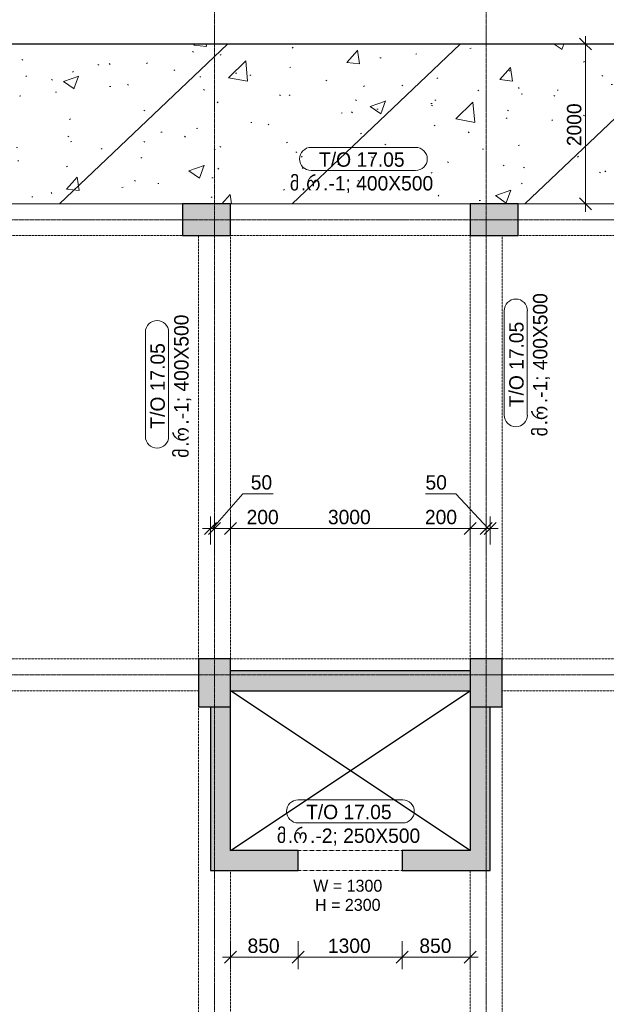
# Model space of a CAD drawing. Header units: millimetres. Extents: x -21500 to 4800, y -5900 to 33113.
# Tile 5 of 8: x -12486 to -5145, y 7574 to 19904. Entities that reach past the tile are written whole.
import ezdxf

# ---------------------------------------------------------------- set-up
doc = ezdxf.new("R2010")
doc.units = ezdxf.units.MM
for name, pattern in [('StructuralPlan-L05$0$Grid Line', [22.225, 12.7, -3.175, 3.175, -3.175]), ('StructuralPlan-L05$0$Hidden', [7.14375, 4.7625, -2.38125]), ('StructuralPlan-L05$0$Hidden 1_5', [2.2, 1.5, -0.7]), ('StructuralPlan-L05$0$Overhead', [3.96875, 2.38125, -1.5875])]:
    doc.linetypes.add(name, pattern=pattern)
for name, color, linetype, lineweight in [('S - HATCH', 252, 'Continuous', 5), ('S - LINE', 7, 'Continuous', 20), ('StructuralPlan-L05$0$A-010-D_DIM', 7, 'Continuous', 5), ('StructuralPlan-L05$0$A-010-D_DIM-100', 7, 'Continuous', 5), ('StructuralPlan-L05$0$A-200-M_WALL_EXT', 7, 'Continuous', 30), ('StructuralPlan-L05$0$A-200-M_WALL_PAT', 7, 'Continuous', 30), ('StructuralPlan-L05$0$A-230-M_FLOOR', 7, 'Continuous', 30), ('StructuralPlan-L05$0$A-230-MH_FLOOR', 7, 'StructuralPlan-L05$0$Hidden', 15), ('StructuralPlan-L05$0$A-325-A_DOOR', 7, 'Continuous', 5), ('StructuralPlan-L05$0$A-325-M_DOOR', 7, 'Continuous', 5), ('StructuralPlan-L05$0$S-280-A_STRUCT_FRAME', 7, 'Continuous', 5), ('StructuralPlan-L05$0$S-280-M_COLUMN', 7, 'Continuous', 30), ('StructuralPlan-L05$0$S-280-M_COLUMN main', 7, 'Continuous', 30), ('StructuralPlan-L05$0$S-280-M_STRUCT_FRAME 4', 7, 'StructuralPlan-L05$0$Hidden 1_5', 5), ('StructuralPlan-L05$0$Z-030-M_GRID', 7, 'Continuous', 5)]:
    doc.layers.add(name, color=color, linetype=linetype, lineweight=lineweight)
doc.styles.add('StructuralPlan-L05$0$Cubicon_2', font='Cubicon.ttf', dxfattribs={"height": 180})
doc.styles.add('StructuralPlan-L05$0$Cubicon_3', font='Cubicon.ttf', dxfattribs={"height": 150})
doc.styles.add('StructuralPlan-L05$0$Cubicon_4', font='Cubicon.ttf', dxfattribs={"height": 180})
doc.dimstyles.new('StructuralPlan-L05$0$CUB_DIM_1_8', dxfattribs={"dimscale": 304.8, "dimtxt": 181.601257, "dimasz": 0.492126, "dimexe": 0.492126, "dimexo": 0.0625, "dimgap": 0, "dimtad": 1, "dimdec": 0, "dimzin": 0, "dimdsep": 46, "dimtxsty": 'StructuralPlan-L05$0$Cubicon_2', "dimblk1": 'StructuralPlan-L05$0$_Oblique', "dimblk2": 'StructuralPlan-L05$0$_Oblique', "dimsah": 1, "dimcen": 0.09, "dimdle": 0.328084, "dimazin": 0, "dimtfac": 1, "dimtdec": 4, "dimtix": 1, "dimtmove": 0, "dimatfit": 3, "dimfxl": 0.656168, "dimfxlon": 1, "dimtvp": 1, "dimtolj": 1, "dimtzin": 0, "dimarcsym": 2})
doc.dimstyles.new('StructuralPlan-L05$0$CUB_DIM_1_8_1', dxfattribs={"dimscale": 304.8, "dimtxt": 181.601257, "dimasz": 0.492126, "dimexe": 0.492126, "dimexo": 0.0625, "dimgap": 0, "dimtad": 1, "dimdec": 0, "dimzin": 0, "dimdsep": 46, "dimtxsty": 'StructuralPlan-L05$0$Cubicon_2', "dimblk1": 'StructuralPlan-L05$0$_Oblique', "dimblk2": 'StructuralPlan-L05$0$_Oblique', "dimsah": 1, "dimcen": 0.09, "dimdle": 0.328084, "dimazin": 0, "dimtfac": 1, "dimtdec": 4, "dimtix": 1, "dimtmove": 1, "dimatfit": 3, "dimfxl": 0.656168, "dimfxlon": 1, "dimtvp": 1, "dimtolj": 1, "dimtzin": 0, "dimarcsym": 2})

# ---------------------------------------------------------------- blocks, each defined once
blk = doc.blocks.new('StructuralPlan-L05$0$00_CUB_DR_XX ღიობი - B2_1300X2300_USED-2844307-L05')
at = {"layer": 'StructuralPlan-L05$0$A-325-M_DOOR', "linetype": 'StructuralPlan-L05$0$Overhead'}
for p, q in [((-658, 125), (642, 125)), ((-658, -125), (642, -125))]:
    blk.add_line(p, q, dxfattribs=at)
blk = doc.blocks.new('StructuralPlan-L05$0$00_CUB_რიგელის თეგი_ზედა ნიშნული_კვეთი_მარკირება - მარკირება-კვეთი-ნიშნული-1405924-L05')
at = {"layer": 'StructuralPlan-L05$0$S-280-A_STRUCT_FRAME'}
for p, q in [((6.54, 3.05), (-6.54, 3.05)), ((-6.54, 0.16), (6.54, 0.16))]:
    blk.add_line(p, q, dxfattribs=at)
for centre, start, end in [((-6.54, 1.6), 90, 270), ((6.54, 1.6), 270, 90)]:
    blk.add_arc(centre, 1.45, start, end, dxfattribs=at)
blk = doc.blocks.new('StructuralPlan-L05$0$DIMBLOCK76-L05')
at = {"layer": 'StructuralPlan-L05$0$A-010-D_DIM-100', "transparency": 16777216}
for p, q in [((-9850, 8164), (-9850, 8364)), ((-9000, 8164), (-9000, 8364)), ((-9950, 8164), (-9000, 8164)), ((-9850, 8164), (-9925, 8089)), ((-9850, 8164), (-9775, 8239)), ((-9850, 8164), (-9850, 8014)), ((-9000, 8164), (-9075, 8089)), ((-9000, 8164), (-8925, 8239)), ((-9000, 8164), (-9000, 8014))]:
    blk.add_line(p, q, dxfattribs=at)
at = {"layer": 'StructuralPlan-L05$0$A-010-D_DIM-100', "color": 0, "transparency": 16777216, "insert": (-9635, 8397), "char_height": 180, "width": 502.9, "attachment_point": 1, "line_spacing_factor": 0.931288, "style": 'StructuralPlan-L05$0$Cubicon_2'}
blk.add_mtext('850', dxfattribs=at)
blk = doc.blocks.new('StructuralPlan-L05$0$_Oblique')
at = {"color": 0, "linetype": 'ByBlock', "lineweight": -2}
blk.add_line((-0.5, -0.5), (0.5, 0.5), dxfattribs=at)
blk = doc.blocks.new('StructuralPlan-L05$0$DIMBLOCK77-L05')
at = {"layer": 'StructuralPlan-L05$0$A-010-D_DIM-100', "transparency": 16777216}
for p, q in [((-9000, 8164), (-9000, 8364)), ((-7700, 8164), (-7700, 8364)), ((-9000, 8164), (-9075, 8089)), ((-9000, 8164), (-8925, 8239)), ((-9000, 8164), (-7700, 8164)), ((-9000, 8164), (-9000, 8014)), ((-7700, 8164), (-7775, 8089)), ((-7700, 8164), (-7625, 8239)), ((-7700, 8164), (-7700, 8014))]:
    blk.add_line(p, q, dxfattribs=at)
at = {"layer": 'StructuralPlan-L05$0$A-010-D_DIM-100', "color": 0, "transparency": 16777216, "insert": (-8629, 8397), "char_height": 180, "width": 670.53, "attachment_point": 1, "line_spacing_factor": 0.931288, "style": 'StructuralPlan-L05$0$Cubicon_2'}
blk.add_mtext('1300', dxfattribs=at)
blk = doc.blocks.new('StructuralPlan-L05$0$DIMBLOCK78-L05')
at = {"layer": 'StructuralPlan-L05$0$A-010-D_DIM-100', "transparency": 16777216}
for p, q in [((-7700, 8164), (-7700, 8364)), ((-6850, 8164), (-6850, 8364)), ((-7700, 8164), (-7775, 8089)), ((-7700, 8164), (-7625, 8239)), ((-7700, 8164), (-6750, 8164)), ((-7700, 8164), (-7700, 8014)), ((-6850, 8164), (-6925, 8089)), ((-6850, 8164), (-6775, 8239)), ((-6850, 8164), (-6850, 8014))]:
    blk.add_line(p, q, dxfattribs=at)
at = {"layer": 'StructuralPlan-L05$0$A-010-D_DIM-100', "color": 0, "transparency": 16777216, "insert": (-7485, 8397), "char_height": 180, "width": 502.9, "attachment_point": 1, "line_spacing_factor": 0.931288, "style": 'StructuralPlan-L05$0$Cubicon_2'}
blk.add_mtext('850', dxfattribs=at)
blk = doc.blocks.new('StructuralPlan-L05$0$DIMBLOCK79-L05')
at = {"layer": 'StructuralPlan-L05$0$A-010-D_DIM-100', "transparency": 16777216}
for p, q in [((-9695, 13967), (-10075, 13533)), ((-9315, 13967), (-9695, 13967)), ((-10100, 13533), (-10100, 13683)), ((-10100, 13533), (-10025, 13608)), ((-10050, 13533), (-10050, 13683)), ((-10050, 13533), (-9975, 13608)), ((-10200, 13533), (-10050, 13533)), ((-10100, 13533), (-10175, 13458)), ((-10050, 13533), (-10125, 13458)), ((-10100, 13533), (-10100, 13333)), ((-10050, 13533), (-10050, 13316))]:
    blk.add_line(p, q, dxfattribs=at)
at = {"layer": 'StructuralPlan-L05$0$A-010-D_DIM-100', "color": 0, "transparency": 16777216, "insert": (-9595, 14200), "char_height": 180, "width": 335.26, "attachment_point": 1, "line_spacing_factor": 0.931288, "style": 'StructuralPlan-L05$0$Cubicon_2'}
blk.add_mtext('50', dxfattribs=at)
blk = doc.blocks.new('StructuralPlan-L05$0$DIMBLOCK80-L05')
at = {"layer": 'StructuralPlan-L05$0$A-010-D_DIM-100', "transparency": 16777216}
for p, q in [((-10050, 13533), (-10050, 13683)), ((-10050, 13533), (-9975, 13608)), ((-9850, 13533), (-9850, 13683)), ((-9850, 13533), (-9775, 13608)), ((-10050, 13533), (-10125, 13458)), ((-10050, 13533), (-9850, 13533)), ((-10050, 13533), (-10050, 13316)), ((-9747, 13533), (-9950, 13533)), ((-9850, 13533), (-9925, 13458)), ((-9850, 13533), (-9850, 13333)), ((-9228, 13533), (-9747, 13533))]:
    blk.add_line(p, q, dxfattribs=at)
at = {"layer": 'StructuralPlan-L05$0$A-010-D_DIM-100', "color": 0, "transparency": 16777216, "insert": (-9647, 13766), "char_height": 180, "width": 502.9, "attachment_point": 1, "line_spacing_factor": 0.931288, "style": 'StructuralPlan-L05$0$Cubicon_2'}
blk.add_mtext('200', dxfattribs=at)
blk = doc.blocks.new('StructuralPlan-L05$0$DIMBLOCK81-L05')
at = {"layer": 'StructuralPlan-L05$0$A-010-D_DIM-100', "transparency": 16777216}
for p, q in [((-9850, 13533), (-9850, 13683)), ((-9850, 13533), (-9775, 13608)), ((-6850, 13533), (-6850, 13683)), ((-6850, 13533), (-6775, 13608)), ((-9850, 13533), (-9925, 13458)), ((-9850, 13533), (-6850, 13533)), ((-9850, 13533), (-9850, 13333)), ((-6850, 13533), (-6925, 13458)), ((-6850, 13533), (-6850, 13333))]:
    blk.add_line(p, q, dxfattribs=at)
at = {"layer": 'StructuralPlan-L05$0$A-010-D_DIM-100', "color": 0, "transparency": 16777216, "insert": (-8629, 13766), "char_height": 180, "width": 670.53, "attachment_point": 1, "line_spacing_factor": 0.931288, "style": 'StructuralPlan-L05$0$Cubicon_2'}
blk.add_mtext('3000', dxfattribs=at)
blk = doc.blocks.new('StructuralPlan-L05$0$DIMBLOCK82-L05')
at = {"layer": 'StructuralPlan-L05$0$A-010-D_DIM-100', "transparency": 16777216}
for p, q in [((-6850, 13533), (-6850, 13683)), ((-6850, 13533), (-6775, 13608)), ((-6650, 13533), (-6650, 13683)), ((-6650, 13533), (-6575, 13608)), ((-7415, 13533), (-6896, 13533)), ((-6850, 13533), (-6925, 13458)), ((-6896, 13533), (-6750, 13533)), ((-6850, 13533), (-6650, 13533)), ((-6850, 13533), (-6850, 13333)), ((-6650, 13533), (-6725, 13458)), ((-6650, 13533), (-6650, 13316))]:
    blk.add_line(p, q, dxfattribs=at)
at = {"layer": 'StructuralPlan-L05$0$A-010-D_DIM-100', "color": 0, "transparency": 16777216, "insert": (-7415, 13766), "char_height": 180, "width": 502.9, "attachment_point": 1, "line_spacing_factor": 0.931288, "style": 'StructuralPlan-L05$0$Cubicon_2'}
blk.add_mtext('200', dxfattribs=at)
blk = doc.blocks.new('StructuralPlan-L05$0$DIMBLOCK83-L05')
at = {"layer": 'StructuralPlan-L05$0$A-010-D_DIM-100', "transparency": 16777216}
for p, q in [((-7408, 13967), (-7029, 13967)), ((-7029, 13967), (-6625, 13533)), ((-6650, 13533), (-6650, 13683)), ((-6650, 13533), (-6575, 13608)), ((-6600, 13533), (-6600, 13683)), ((-6600, 13533), (-6525, 13608)), ((-6650, 13533), (-6725, 13458)), ((-6600, 13533), (-6675, 13458)), ((-6650, 13533), (-6500, 13533)), ((-6650, 13533), (-6650, 13316)), ((-6600, 13533), (-6600, 13333))]:
    blk.add_line(p, q, dxfattribs=at)
at = {"layer": 'StructuralPlan-L05$0$A-010-D_DIM-100', "color": 0, "transparency": 16777216, "insert": (-7408, 14200), "char_height": 180, "width": 335.26, "attachment_point": 1, "line_spacing_factor": 0.931288, "style": 'StructuralPlan-L05$0$Cubicon_2'}
blk.add_mtext('50', dxfattribs=at)
blk = doc.blocks.new('StructuralPlan-L05$0$DIMBLOCK96-L05')
at = {"layer": 'StructuralPlan-L05$0$A-010-D_DIM-100', "transparency": 16777216}
for p, q in [((-5404, 19600), (-5479, 19675)), ((-5404, 19700), (-5404, 17500)), ((-5404, 19600), (-5554, 19600)), ((-5404, 19600), (-5329, 19525)), ((-5404, 19600), (-5204, 19600)), ((-5404, 17600), (-5479, 17675)), ((-5404, 17600), (-5554, 17600)), ((-5404, 17600), (-5329, 17525)), ((-5404, 17600), (-5204, 17600))]:
    blk.add_line(p, q, dxfattribs=at)
at = {"layer": 'StructuralPlan-L05$0$A-010-D_DIM-100', "color": 0, "transparency": 16777216, "insert": (-5638, 18321), "char_height": 180, "width": 670.53, "attachment_point": 1, "rotation": 90, "line_spacing_factor": 0.931288, "style": 'StructuralPlan-L05$0$Cubicon_2'}
blk.add_mtext('2000', dxfattribs=at)
blk = doc.blocks.new('A$C48b6c5dc')
at = {"layer": 'S - HATCH', "lineweight": 0, "transparency": 33554684}
h = blk.add_hatch(dxfattribs=at)
h.set_pattern_fill('FP_7', color=256, scale=3.567164, angle=-135, style=0, pattern_type=2)
h.set_pattern_definition([(43.548, (-111060.8, -68268.5), (-1382.423, 1454.328), []), (48.548, (-111060.8, -68268.5), (1914.067, -216.457), [200.653, -2207.183]), (353.548, (-111060.8, -68268.5), (-320.1, 2021.156), [160.522, -1765.746]), (99, (-110901.3, -68286.5), (1593.953, 1804.714), [170.528, -1875.818]), (44.733, (-111047.3, -67733.6), (2843.137, -514.994), [300.98, -3310.774]), (95.184, (-110810.4, -67776.5), (2565.79, 2541.947), [255.794, -2813.726]), (349.733, (-111047.3, -67733.6), (2565.77, 2541.965), [240.784, -2648.62]), (19.548, (-110783.2, -67874.1), (1569.14, -1117.276), [200.653, -2207.183]), (324.548, (-110783.2, -67874.1), (699.908, 1922.927), [160.522, -1765.746]), (70, (-110652.5, -67967.2), (2269.045, 805.675), [170.528, -1875.818]), (36.048, (-111060.84, -68268.5), (36.7263, 593.0033), [14.95, -1147.9456, 14.95, -1180.05, -1181.623]), (36.048, (-111060.84, -68268.5), (36.7263, 593.0033), [-2357.8956, 14.95, -1166.673]), (6.048, (-111060.84, -68268.5), (486.881, 691.3504), [14.95, -666.3784, 14.95, -1121.192, -450.3545]), (6.048, (-111060.84, -68268.5), (486.881, 691.3504), [-1817.47, 14.95, -435.4045]), (326.048, (-111458.45, -68258.43), (950.791, -64.3417), [14.95, -430.9455, 14.95, -1376.244, -1846.0075]), (326.048, (-111458.45, -68258.43), (950.791, -64.3417), [-1837.0896, 14.95, -1831.0575]), (316.048, (-111636.75, -68253.9), (1044.3507, 152.131), [14.95, -564.714, 14.95, -908.9456, -1310.933]), (316.048, (-111636.75, -68253.9), (1044.3507, 152.131), [-1503.56, 14.95, -1295.983])])
h.paths.add_polyline_path([(-400, 17600), (-400, 19600), (-13600, 19600), (-13600, 17600)])
blk = doc.blocks.new('StructuralPlan-L05')
at = {"layer": 'StructuralPlan-L05$0$A-200-M_WALL_PAT', "true_color": 0xa4a4a4}
for points in [[(-6850, 11500), (-6850, 11750), (-9850, 11750), (-9850, 11500), (-8350, 11500)], [(-10100, 9250), (-9850, 9250), (-9850, 11300), (-10100, 11300), (-10100, 9500)], [(-6850, 9500), (-6600, 9500), (-6600, 11300), (-6850, 11300), (-6850, 10707.6)]]:
    blk.add_hatch(color=253, dxfattribs=at).paths.add_polyline_path(points)
h = blk.add_hatch(color=253, dxfattribs=at)
h.paths.add_polyline_path([(-9850, 9250), (-9000, 9250), (-9000, 9500), (-9850, 9500)])
h.paths.add_polyline_path([(-7700, 9250), (-6600, 9250), (-6600, 9500), (-7700, 9500)])
at = {"layer": 'StructuralPlan-L05$0$S-280-M_COLUMN main', "true_color": 0xa4a4a4}
for points in [[(-9850, 17200), (-9850, 17600), (-10450, 17600), (-10450, 17200)], [(-6250, 17200), (-6250, 17600), (-6850, 17600), (-6850, 17200)], [(-9850, 11300), (-9850, 11900), (-10250, 11900), (-10250, 11300), (-10100, 11300)], [(-6600, 11300), (-6450, 11300), (-6450, 11900), (-6850, 11900), (-6850, 11300)]]:
    blk.add_hatch(color=253, dxfattribs=at).paths.add_polyline_path(points)
at = {"lineweight": 30}
for p, q in [((-6850, 9500), (-9850, 11500)), ((-9850, 9500), (-6850, 11500))]:
    blk.add_line(p, q, dxfattribs=at)
at = {"layer": 'StructuralPlan-L05$0$A-200-M_WALL_EXT'}
for p, q in [((-6850, 11750), (-9850, 11750)), ((-9850, 11500), (-6850, 11500)), ((-10100, 11300), (-10100, 9250)), ((-9850, 9500), (-9850, 11300)), ((-6850, 11300), (-6850, 9500)), ((-6600, 9250), (-6600, 11300)), ((-9000, 9500), (-9850, 9500)), ((-9000, 9250), (-9000, 9500)), ((-6850, 9500), (-7700, 9500)), ((-7700, 9500), (-7700, 9250)), ((-10100, 9250), (-9000, 9250)), ((-7700, 9250), (-6600, 9250))]:
    blk.add_line(p, q, dxfattribs=at)
at = {"layer": 'StructuralPlan-L05$0$A-230-M_FLOOR'}
blk.add_line((-400, 19600), (-13600, 19600), dxfattribs=at)
at = {"layer": 'StructuralPlan-L05$0$A-230-MH_FLOOR'}
for p, q in [((-10450, 17600), (-13600, 17600)), ((-6850, 17600), (-9850, 17600)), ((-1000, 17600), (-6250, 17600))]:
    blk.add_line(p, q, dxfattribs=at)
at = {"layer": 'StructuralPlan-L05$0$S-280-M_COLUMN'}
for p, q in [((-10450, 17600), (-10450, 17200)), ((-9850, 17600), (-10450, 17600)), ((-9850, 17200), (-9850, 17600)), ((-6850, 17600), (-6850, 17200)), ((-6250, 17600), (-6850, 17600)), ((-6250, 17200), (-6250, 17600)), ((-10450, 17200), (-9850, 17200)), ((-6850, 17200), (-6250, 17200)), ((-9850, 11900), (-10250, 11900)), ((-10250, 11900), (-10250, 11300)), ((-9850, 11750), (-9850, 11900)), ((-6450, 11900), (-6850, 11900)), ((-6850, 11900), (-6850, 11750)), ((-6450, 11300), (-6450, 11900)), ((-9850, 11300), (-9850, 11500)), ((-6850, 11500), (-6850, 11300)), ((-10250, 11300), (-10100, 11300)), ((-6600, 11300), (-6450, 11300))]:
    blk.add_line(p, q, dxfattribs=at)
at = {"layer": 'StructuralPlan-L05$0$S-280-M_COLUMN main'}
for p, q in [((-9850, 11500), (-9850, 11750)), ((-6850, 11750), (-6850, 11500)), ((-10100, 11300), (-9850, 11300)), ((-6850, 11300), (-6600, 11300))]:
    blk.add_line(p, q, dxfattribs=at)
at = {"layer": 'StructuralPlan-L05$0$S-280-M_STRUCT_FRAME 4'}
for p, q in [((-15700, 17200), (-10450, 17200)), ((-10250, 11900), (-10250, 17200)), ((-9850, 17200), (-9850, 11900)), ((-9850, 17200), (-6850, 17200)), ((-6850, 11900), (-6850, 17200)), ((-6450, 17200), (-6450, 11900)), ((-1000, 17200), (-6250, 17200)), ((-15900, 11900), (-10250, 11900)), ((-9850, 11900), (-6850, 11900)), ((-6450, 11900), (-800, 11900)), ((-10250, 11500), (-15900, 11500)), ((-800, 11500), (-6450, 11500)), ((-10250, 6900), (-10250, 11300)), ((-6450, 11300), (-6450, 6900)), ((-9850, 9250), (-9850, 6900)), ((-6850, 6900), (-6850, 9250))]:
    blk.add_line(p, q, dxfattribs=at)
at = {"layer": 'StructuralPlan-L05$0$Z-030-M_GRID', "linetype": 'StructuralPlan-L05$0$Grid Line'}
for p, q in [((-10050, 22400), (-10050, -5000)), ((-6650, 22400), (-6650, -5000)), ((3900, 17400), (-20600, 17400)), ((3900, 11700), (-20600, 11700))]:
    blk.add_line(p, q, dxfattribs=at)
at = {"layer": 'StructuralPlan-L05$0$A-325-M_DOOR', "rotation": 180}
blk.add_blockref('StructuralPlan-L05$0$00_CUB_DR_XX ღიობი - B2_1300X2300_USED-2844307-L05', (-8358.2, 9375), dxfattribs=at)
at = {"layer": 'StructuralPlan-L05$0$S-280-A_STRUCT_FRAME', "xscale": 99.99999999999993, "yscale": 99.99999999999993, "zscale": 99.99999999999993}
for p in [(-8185.1, 18000.7), (-8347.6, 9830)]:
    blk.add_blockref('StructuralPlan-L05$0$00_CUB_რიგელის თეგი_ზედა ნიშნული_კვეთი_მარკირება - მარკირება-კვეთი-ნიშნული-1405924-L05', p, dxfattribs=at)
at = {"layer": 'StructuralPlan-L05$0$S-280-A_STRUCT_FRAME', "xscale": 99.99999999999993, "yscale": 99.99999999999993, "zscale": 99.99999999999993, "rotation": 89.99999999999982}
for p in [(-6117.6, 15606.5), (-10608.1, 15337.8)]:
    blk.add_blockref('StructuralPlan-L05$0$00_CUB_რიგელის თეგი_ზედა ნიშნული_კვეთი_მარკირება - მარკირება-კვეთი-ნიშნული-1405924-L05', p, dxfattribs=at)
at = {"layer": 'StructuralPlan-L05$0$A-325-A_DOOR', "char_height": 150, "attachment_point": 1, "style": 'StructuralPlan-L05$0$Cubicon_3'}
for s, insert, width in [('W = 1300', (-8813, 9133.8), 1114.346), ('H = 2300', (-8790.2, 8894.2), 1058.227)]:
    blk.add_mtext(s, dxfattribs=dict(at, insert=insert, width=width))
at = {"layer": 'StructuralPlan-L05$0$S-280-A_STRUCT_FRAME', "char_height": 180, "attachment_point": 1}
for s, insert, width, style in [('T/O 17.05', (-8740, 18243.1), 1330.801, 'StructuralPlan-L05$0$Cubicon_2'), ('\\fCubicon|b0|i0|c254|p2|;მ', (-9107, 17946.1), 168.354, 'StructuralPlan-L05$0$Cubicon_4'), ('\\fCubicon|b0|i0|c254|p2|;რ', (-8901.9, 17946.1), 256.54, 'StructuralPlan-L05$0$Cubicon_4'), ('.-1; 400X500', (-8690.2, 17946.1), 1715.611, 'StructuralPlan-L05$0$Cubicon_2'), ('\\fCubicon|b0|i0|c204|p2|;.', (-8968.1, 17946.1), 80.169, 'StructuralPlan-L05$0$Cubicon_2'), ('T/O 17.05', (-8902.5, 10072.4), 1330.801, 'StructuralPlan-L05$0$Cubicon_2'), ('\\fCubicon|b0|i0|c254|p2|;მ', (-9269.5, 9775.4), 168.354, 'StructuralPlan-L05$0$Cubicon_4'), ('\\fCubicon|b0|i0|c254|p2|;რ', (-9064.4, 9775.4), 256.54, 'StructuralPlan-L05$0$Cubicon_4'), ('.-2; 250X500', (-8852.8, 9775.4), 1715.611, 'StructuralPlan-L05$0$Cubicon_2'), ('\\fCubicon|b0|i0|c204|p2|;.', (-9130.6, 9775.4), 80.169, 'StructuralPlan-L05$0$Cubicon_2')]:
    blk.add_mtext(s, dxfattribs=dict(at, insert=insert, width=width, style=style))
at = {"layer": 'StructuralPlan-L05$0$S-280-A_STRUCT_FRAME', "char_height": 180, "attachment_point": 1, "rotation": 90}
for s, insert, width, style in [('.-1; 400X500', (-6063, 15101.4), 1715.611, 'StructuralPlan-L05$0$Cubicon_2'), ('.-1; 400X500', (-10553.5, 14832.7), 1715.611, 'StructuralPlan-L05$0$Cubicon_2'), ('T/O 17.05', (-6360, 15051.6), 1330.801, 'StructuralPlan-L05$0$Cubicon_2'), ('T/O 17.05', (-10850.5, 14783), 1330.801, 'StructuralPlan-L05$0$Cubicon_2'), ('\\fCubicon|b0|i0|c254|p2|;რ', (-6063, 14889.7), 256.54, 'StructuralPlan-L05$0$Cubicon_4'), ('\\fCubicon|b0|i0|c254|p2|;რ', (-10553.5, 14621), 256.54, 'StructuralPlan-L05$0$Cubicon_4'), ('\\fCubicon|b0|i0|c254|p2|;მ', (-6063, 14684.6), 168.354, 'StructuralPlan-L05$0$Cubicon_4'), ('\\fCubicon|b0|i0|c204|p2|;.', (-6063, 14823.5), 80.169, 'StructuralPlan-L05$0$Cubicon_2'), ('\\fCubicon|b0|i0|c254|p2|;მ', (-10553.5, 14416), 168.354, 'StructuralPlan-L05$0$Cubicon_4'), ('\\fCubicon|b0|i0|c204|p2|;.', (-10553.5, 14554.9), 80.169, 'StructuralPlan-L05$0$Cubicon_2')]:
    blk.add_mtext(s, dxfattribs=dict(at, insert=insert, width=width, style=style))
at = {"layer": 'StructuralPlan-L05$0$A-010-D_DIM'}
dim = blk.add_linear_dim(base=(-5404.5, 17600), p1=(-5204.5, 19600), p2=(-5204.5, 17600), angle=90, dimstyle='StructuralPlan-L05$0$CUB_DIM_1_8', override={"dimpost": '<>', "dimfxl": 2000}, dxfattribs=at)
dim.commit()
dim.dimension.update_dxf_attribs({"geometry": 'StructuralPlan-L05$0$DIMBLOCK96-L05', "text_midpoint": (-5496.3, 18600)})
for base, p1, p2, override, picture, middle in [((-10050, 13532.8), (-10100, 13332.8), (-10050, 13316.4), {"dimpost": '<>', "dimfxl": 52.645133}, 'StructuralPlan-L05$0$DIMBLOCK79-L05', (-9427.2, 14080)), ((-6600, 13532.8), (-6650, 13316.4), (-6600, 13332.8), {"dimpost": '<>', "dimfxl": 52.645133}, 'StructuralPlan-L05$0$DIMBLOCK83-L05', (-7240.5, 14080)), ((-9850, 13532.8), (-10050, 13316.4), (-9850, 13332.8), {"dimpost": '<>', "dimfxl": 200.677627}, 'StructuralPlan-L05$0$DIMBLOCK80-L05', (-9395.2, 13645.9)), ((-6650, 13532.8), (-6850, 13332.8), (-6650, 13316.4), {"dimpost": '<>', "dimfxl": 200.677627}, 'StructuralPlan-L05$0$DIMBLOCK82-L05', (-7163.2, 13645.9))]:
    dim = blk.add_linear_dim(base=base, p1=p1, p2=p2, dimstyle='StructuralPlan-L05$0$CUB_DIM_1_8_1', override=override, dxfattribs=at)
    dim.commit()
    dim.dimension.update_dxf_attribs({"geometry": picture, "text_midpoint": middle, "dimtype": 128})
for base, p1, p2, override, picture, middle in [((-6850, 13532.8), (-9850, 13332.8), (-6850, 13332.8), {"dimpost": '<>', "dimfxl": 2999.999947}, 'StructuralPlan-L05$0$DIMBLOCK81-L05', (-8350, 13624.7)), ((-9000, 8163.6), (-9850, 8363.6), (-9000, 8363.6), {"dimpost": '<>', "dimfxl": 849.999915}, 'StructuralPlan-L05$0$DIMBLOCK76-L05', (-9425, 8255.4)), ((-7700, 8163.6), (-9000, 8363.6), (-7700, 8363.6), {"dimpost": '<>', "dimfxl": 1300}, 'StructuralPlan-L05$0$DIMBLOCK77-L05', (-8350, 8255.5)), ((-6850, 8163.6), (-7700, 8363.6), (-6850, 8363.6), {"dimpost": '<>', "dimfxl": 850.000032}, 'StructuralPlan-L05$0$DIMBLOCK78-L05', (-7275, 8255.4))]:
    dim = blk.add_linear_dim(base=base, p1=p1, p2=p2, dimstyle='StructuralPlan-L05$0$CUB_DIM_1_8', override=override, dxfattribs=at)
    dim.commit()
    dim.dimension.update_dxf_attribs({"geometry": picture, "text_midpoint": middle})

msp = doc.modelspace()

# ---------------------------------------------------------------- block references
at = {"layer": 'S - HATCH', "lineweight": 0}
msp.add_blockref('A$C48b6c5dc', (0, 0), dxfattribs=at)
at = {"layer": 'S - LINE'}
msp.add_blockref('StructuralPlan-L05', (0, 0), dxfattribs=at)

doc.saveas('drawing.dxf')
